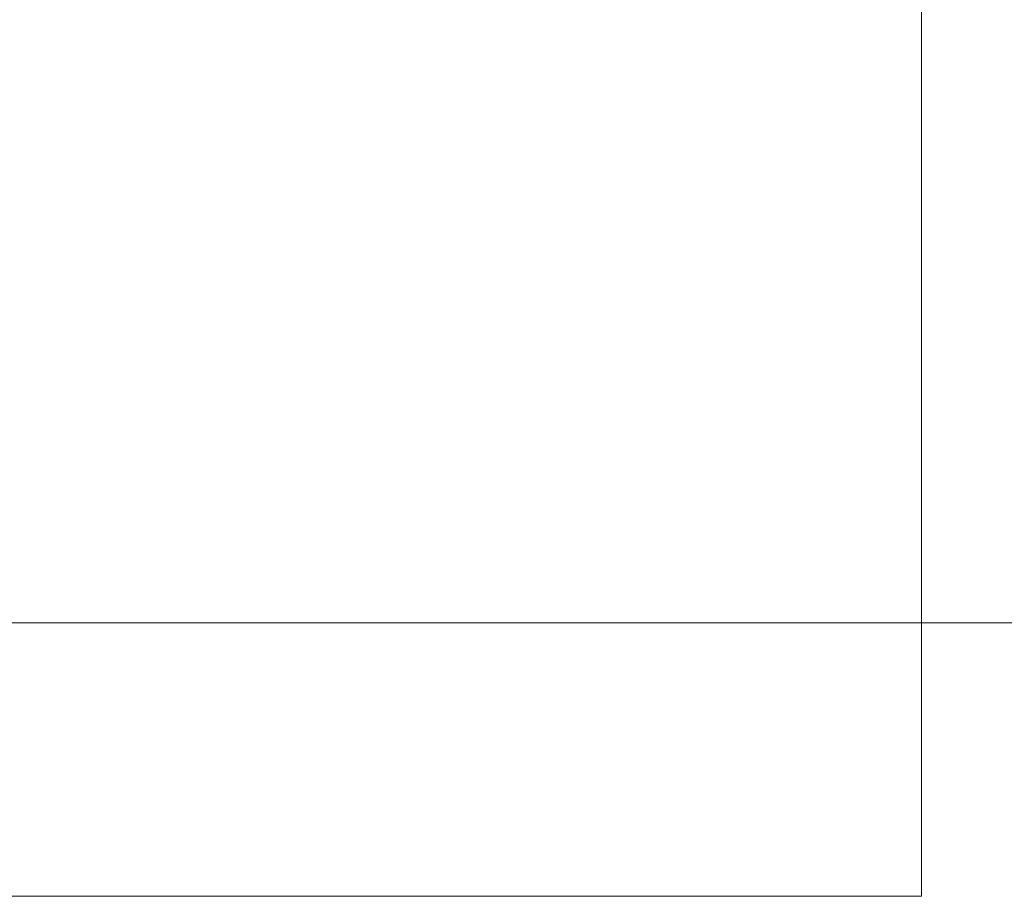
# Model space of a CAD drawing. Header units: millimetres. Extents: x 4 to 836, y 5 to 589.
# Tile 139 of 163: x 745 to 767, y 235 to 256. Entities that reach past the tile are written whole.
import ezdxf

# ---------------------------------------------------------------- set-up
doc = ezdxf.new("R2010")
doc.units = ezdxf.units.MM
doc.layers.add('1', color=7, linetype='Continuous', true_color=0xffffff)
doc.styles.add('ideas_simplex', font='simplex.shx')
doc.dimstyles.get("Standard").update_dxf_attribs({"dimtxt": 0.18, "dimasz": 0.18, "dimexe": 0.18, "dimexo": 0.0625, "dimgap": 0.09, "dimtad": 0, "dimtih": 1, "dimtoh": 1, "dimdec": 4, "dimzin": 0, "dimdsep": 46, "dimtxsty": 'Standard', "dimcen": 0.09, "dimadec": 0, "dimazin": 0, "dimtfac": 1, "dimtdec": 4, "dimtofl": 0, "dimtmove": 0, "dimatfit": 3, "dimfxl": 1, "dimtolj": 1, "dimtzin": 0, "dimarcsym": 0})

# ---------------------------------------------------------------- blocks, each defined once
blk = doc.blocks.new('_U7')
at = {"layer": '1', "color": 152, "lineweight": 13}
for p, q in [((727.832774, 357.09793), (811.109585, 357.09793)), ((708.853977, 241.643112), (811.109585, 241.643112))]:
    blk.add_line(p, q, dxfattribs=at)
at = {"layer": '1', "color": 27, "lineweight": 13}
blk.add_line((809.109585, 241.643112), (809.109585, 357.09793), dxfattribs=at)
at = {"layer": '1', "color": 87, "lineweight": 25}
for p, q in [((807.609585, 306.473021), (801.984585, 306.473021)), ((801.984585, 306.473021), (801.984585, 304.973021)), ((807.609585, 304.973021), (807.609585, 306.473021)), ((801.984585, 293.768021), (801.984585, 292.268021)), ((807.609585, 292.268021), (807.609585, 293.768021)), ((801.984585, 292.268021), (807.609585, 292.268021))]:
    blk.add_line(p, q, dxfattribs=at)
at = {"layer": '1', "color": 27, "lineweight": 18}
for points in [[(809.109585, 357.09793), (809.638566, 354.097932), (808.580604, 354.097928)], [(809.109585, 241.643112), (808.580604, 244.64311), (809.638566, 244.643114)]]:
    blk.add_solid(points, dxfattribs=at)
at = {"layer": '1', "color": 87, "linetype": 'Continuous', "lineweight": 25, "char_height": 3, "attachment_point": 7, "rotation": 90, "line_spacing_factor": 1.204819, "style": 'ideas_simplex'}
for s, insert in [('\\W1.1692;115,5', (800.143585, 292.230521)), ('\\W1.2097;4.55', (807.456085, 293.715521))]:
    blk.add_mtext(s, dxfattribs=dict(at, insert=insert))

msp = doc.modelspace()

# ---------------------------------------------------------------- linework, layer by layer
at = {"layer": '1', "color": 251, "linetype": 'Continuous', "lineweight": 18}
for p in [(765.46, 363.451), (626.748, 235.293)]:
    msp.add_line(p, (765.46, 235.293), dxfattribs=at)

# ---------------------------------------------------------------- dimensions: what is measured, and where the dimension line sits
at = {"layer": '1', "color": 87, "linetype": 'Continuous', "lineweight": 25}
dim = msp.add_linear_dim(base=(809.11, 241.643), p1=(724.726, 357.098), p2=(706.354, 241.643), angle=90, text='<>\\P[\\C87;\\H3.00;\\Fsimplex.shx;4.55\\Fsimplex.shx;\\H3.00;\\C87; ]', dimstyle='Standard', override={"dimtxt": 3, "dimasz": 3, "dimexe": 2, "dimexo": 2.5, "dimgap": 1.5, "dimtad": 1, "dimtih": 0, "dimtoh": 0, "dimdec": 1, "dimlfac": 1, "dimzin": 8, "dimdsep": 44, "dimlunit": 2, "dimtxsty": 'ideas_simplex', "dimsah": 1, "dimse1": 0, "dimse2": 0, "dimsd1": 0, "dimsd2": 0, "dimclrd": 27, "dimclre": 152, "dimclrt": 87, "dimtol": 0, "dimtm": -0.1, "dimtfac": 0.5, "dimtdec": 2, "dimtofl": 1, "dimtmove": 0, "dimtzin": 8, "dimlwd": 13, "dimlwe": 13}, dxfattribs=at)
dim.commit()
dim.dimension.update_dxf_attribs({"geometry": '_U7', "text_midpoint": (809.11, 299.371), "dimtype": 160})

doc.saveas('drawing.dxf')
